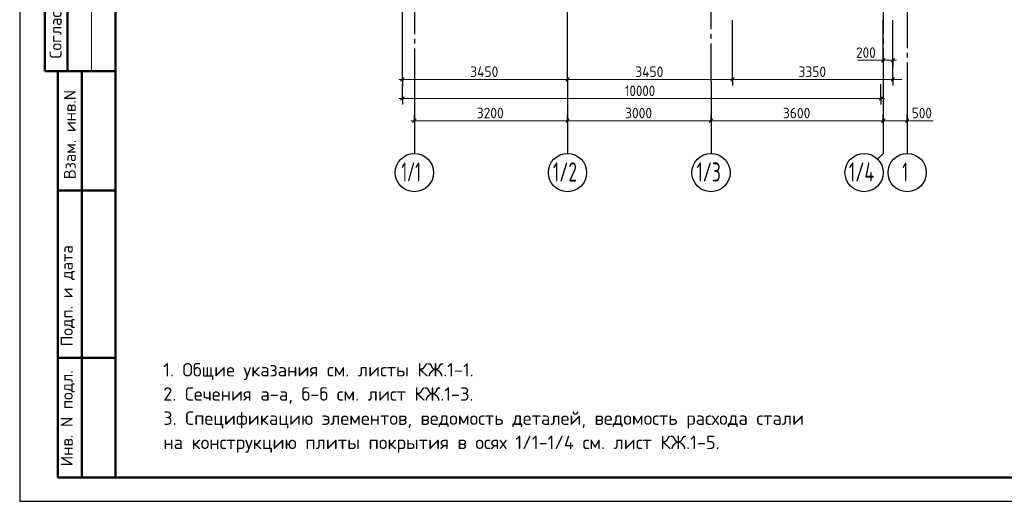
# Model space of a CAD drawing. Header units: millimetres. Extents: x 0 to 42000, y 0 to 29700.
# Tile 1 of 10: x 0 to 20580, y 0 to 10075. Entities that reach past the tile are written whole.
import ezdxf

# ---------------------------------------------------------------- set-up
doc = ezdxf.new("R2010")
doc.units = ezdxf.units.MM
doc.linetypes.add('______5', pattern=[1100, 800, -100, 100, -100])
for name, color, linetype, lineweight in [('Standard', 7, 'Continuous', 25), ('Примечания', 7, 'Continuous', 13), ('Размерная линия_ общее', 7, 'Continuous', 13)]:
    doc.layers.add(name, color=color, linetype=linetype, lineweight=lineweight)
doc.layers.add('Оси', color=7, linetype='______5', lineweight=13, true_color=0x656565)
doc.styles.add('ISOCPEUR', font='txt')

msp = doc.modelspace()

# ---------------------------------------------------------------- linework, layer by layer
at = {"layer": 'Standard', "color": 7, "linetype": 'Continuous', "lineweight": 25, "transparency": 33554687}
msp.add_line((2000, 29200), (2000, 1058), dxfattribs=at)
at = {"layer": 'Standard', "color": 7, "linetype": 'Continuous', "lineweight": 50, "transparency": 33554687}
for p, q in [((527, 15500), (527, 9000)), ((527, 15500), (527, 9000)), ((1000, 15500), (1000, 9000)), ((0, 9000), (6, 9000)), ((527, 9000), (2000, 9000)), ((800, 500), (800, 9000)), ((800, 500), (800, 9000)), ((1300, 500), (1300, 9000)), ((800, 6500), (2000, 6500)), ((800, 3000), (2000, 3000)), ((2000, 500), (800, 500))]:
    msp.add_line(p, q, dxfattribs=at)
at = {"layer": 'Standard', "color": 7, "linetype": 'Continuous', "lineweight": 13, "transparency": 33554687}
msp.add_line((1500, 15500), (1500, 9000), dxfattribs=at)
at = {"layer": 'Standard', "color": 7, "linetype": 'Continuous', "lineweight": 25, "transparency": 33554687}
msp.add_lwpolyline([(0, 0), (42000, 0), (42000, 29700), (0, 29700), (0, 0)], close=True, dxfattribs=at)
at = {"layer": 'Standard', "color": 7, "linetype": 'Continuous', "lineweight": 50, "transparency": 33554687}
msp.add_lwpolyline([(2000, 29200), (41500, 29200), (41500, 500), (2000, 500), (2000, 29200)], close=True, dxfattribs=at)
at = {"layer": 'Standard', "color": 7, "linetype": 'Continuous', "lineweight": 13, "transparency": 33554687}
msp.add_lwpolyline([(23000, 29200), (2000, 29200), (2000, 500), (23000, 500), (23000, 29200)], dxfattribs=at)
at = {"layer": 'Оси', "color": 8, "linetype": '______5', "lineweight": -3, "transparency": 33554687}
for p, q in [((8250, 24873), (8250, 8776)), ((18050, 24873), (18050, 8776)), ((18550, 24582), (18550, 8776)), ((14450, 8776), (14450, 21156))]:
    msp.add_line(p, q, dxfattribs=at)
at = {"layer": 'Оси', "color": 7, "linetype": 'Continuous', "lineweight": 25, "transparency": 33554687}
for p, q in [((8250, 8776), (8250, 7276)), ((11450, 8776), (11450, 7276)), ((14450, 8776), (14450, 7276)), ((18550, 8776), (18550, 7276))]:
    msp.add_line(p, q, dxfattribs=at)
msp.add_lwpolyline([(18050, 8776), (18050, 7276), (17933, 7159)], dxfattribs=at)
for centre in [(8250, 6876), (11450, 6876), (14450, 6876), (17650, 6876), (18550, 6876)]:
    msp.add_circle(centre, 400, dxfattribs=at)
at = {"layer": 'Примечания', "color": 7, "linetype": 'Continuous', "lineweight": 13, "transparency": 33554687}
for p, q in [((17510, 9226), (18050, 9226)), ((18050, 8826), (18440, 8826)), ((18550, 7962), (19090, 7962))]:
    msp.add_line(p, q, dxfattribs=at)
at = {"layer": 'Размерная линия_ общее', "color": 253, "linetype": 'Continuous', "lineweight": -3, "true_color": 0xa0a0a0, "transparency": 33554687}
for p, q in [((8000, 8826), (8000, 15662)), ((18050, 9226), (18050, 10062)), ((18250, 8826), (18250, 10062)), ((18250, 9226), (18250, 10062)), ((18050, 9226), (18050, 9351)), ((18250, 9226), (18250, 9351)), ((18050, 9226), (18050, 9101)), ((18250, 9226), (18250, 9101)), ((8000, 8826), (8000, 8951)), ((11450, 8826), (11450, 8951)), ((14900, 8826), (14900, 8951)), ((18250, 8826), (18250, 8951)), ((8000, 8826), (8000, 8701)), ((8000, 8426), (8000, 8726)), ((11450, 8826), (11450, 8701)), ((14900, 8826), (14900, 8701)), ((18000, 8426), (18000, 8726)), ((18250, 8826), (18250, 8701)), ((8000, 8426), (8000, 8551)), ((18000, 8426), (18000, 8551)), ((8000, 8426), (8000, 8301)), ((18000, 8426), (18000, 8301)), ((8250, 7962), (8250, 8087)), ((11450, 7962), (11450, 8087)), ((14450, 7962), (14450, 8087)), ((18050, 7962), (18050, 8087)), ((18550, 7962), (18550, 8087)), ((8250, 7962), (8250, 7837)), ((8250, 7962), (8250, 7476)), ((11450, 7962), (11450, 7837)), ((11450, 7962), (11450, 7476)), ((14450, 7962), (14450, 7837)), ((14450, 7962), (14450, 7476)), ((18050, 7962), (18050, 7837)), ((18050, 7962), (18050, 7476)), ((18550, 7962), (18550, 7837)), ((18550, 7962), (18550, 7476))]:
    msp.add_line(p, q, dxfattribs=at)
at = {"layer": 'Размерная линия_ общее', "color": 7, "linetype": 'Continuous', "lineweight": 25, "transparency": 33554687}
for p, q in [((18087, 9263), (18012, 9188)), ((18287, 9263), (18212, 9188)), ((7962, 8788), (8037, 8863)), ((11412, 8788), (11487, 8863)), ((14862, 8788), (14937, 8863)), ((18212, 8788), (18287, 8863)), ((7962, 8388), (8037, 8463)), ((17962, 8388), (18037, 8463)), ((8212, 7925), (8287, 8000)), ((11412, 7925), (11487, 8000)), ((14412, 7925), (14487, 8000)), ((18012, 7925), (18087, 8000)), ((18512, 7925), (18587, 8000))]:
    msp.add_line(p, q, dxfattribs=at)
at = {"layer": 'Размерная линия_ общее', "color": 7, "linetype": 'Continuous', "lineweight": 13, "transparency": 33554687}
for p, q in [((18050, 9226), (17975, 9226)), ((18250, 9226), (18050, 9226)), ((18250, 9226), (18325, 9226)), ((8000, 8826), (7925, 8826)), ((8000, 8826), (11450, 8826)), ((11450, 8826), (14900, 8826)), ((14900, 8826), (18250, 8826)), ((18250, 8826), (18325, 8826)), ((8000, 8426), (7925, 8426)), ((8000, 8426), (18000, 8426)), ((18000, 8426), (18075, 8426)), ((8250, 7962), (8175, 7962)), ((8250, 7962), (11450, 7962)), ((11450, 7962), (14450, 7962)), ((14450, 7962), (18050, 7962)), ((18050, 7962), (18550, 7962)), ((18550, 7962), (18625, 7962))]:
    msp.add_line(p, q, dxfattribs=at)
at = {"layer": 'Размерная линия_ общее', "color": 253, "linetype": 'Continuous', "lineweight": -3, "true_color": 0xa0a0a0, "transparency": 33554687}
for points in [[(11450, 8826), (11450, 8843), (11450, 8843), (11450, 8843), (11450, 8843), (11450, 11931), (11450, 11931), (11450, 12862)], [(14900, 8826), (14900, 8843), (14900, 8843), (14900, 10062)]]:
    msp.add_lwpolyline(points, dxfattribs=at)

# ---------------------------------------------------------------- texts
at = {"layer": 'Standard', "color": 7, "linetype": 'Continuous', "lineweight": 50, "transparency": 33554687, "char_height": 250, "attachment_point": 7, "rotation": 90, "style": 'ISOCPEUR'}
for s, insert, width in [('\\A1;{\\fISOCPEUR|i0|b0;\\H250.000000;\\W1.000000;\\C7;Согласовано}\\P', (875, 9261), 2071.88), ('\\A1;{\\fISOCPEUR|i0|b0;\\H250.000000;\\W1.000000;\\C7;Взам. инв.N}\\P', (1173, 6736), 1909.1), ('\\A1;{\\fISOCPEUR|i0|b0;\\H250.000000;\\W1.000000;\\C7;Подп. и дата}\\P', (1149, 3242), 2197.06), ('\\A1;{\\fISOCPEUR|i0|b0;\\H250.000000;\\W1.000000;\\C7;Инв. N подл.}\\P', (1149, 734), 2021.79)]:
    msp.add_mtext(s, dxfattribs=dict(at, insert=insert, width=width))
at = {"layer": 'Standard', "color": 7, "linetype": 'Continuous', "lineweight": 13, "transparency": 33554687, "insert": (3000, 2891), "char_height": 280, "width": 13668.9, "attachment_point": 1, "line_spacing_factor": 1.084337}
msp.add_mtext('\\A1;{\\fISOCPEUR|i0|b0;\\H279.999995;\\W1.000000;\\C7;1. Общие указания см. листы КЖ.1-1.}\\P{\\fISOCPEUR|i0|b0;\\H279.999995;\\W1.000000;\\C7;2. Сечения а-а, б-б см. лист КЖ.1-3.}\\P{\\fISOCPEUR|i0|b0;\\H279.999995;\\W1.000000;\\C7;3. Спецификацию элементов, ведомость деталей, ведомость расхода стали}\\P{\\fISOCPEUR|i0|b0;\\H279.999995;\\W1.000000;\\C7;на конструкцию плиты покрытия в осях 1/1-1/4 см. лист КЖ.1-5.}\\P', dxfattribs=at)
at = {"layer": 'Оси', "color": 7, "linetype": 'Continuous', "lineweight": 35, "transparency": 33554687, "char_height": 400, "attachment_point": 7, "style": 'ISOCPEUR'}
for s, insert, width in [('\\W0.59;1/1', (7978, 6689), 662.04), ('\\W0.66;1/2', (11146, 6689), 739.74), ('\\W0.66;1/3', (14146, 6689), 739.75), ('\\W0.67;1/4', (17330, 6689), 772.97), ('\\W0.56;1', (18450, 6689), 311.11)]:
    msp.add_mtext(s, dxfattribs=dict(at, insert=insert, width=width))
at = {"layer": 'Размерная линия_ общее', "color": 7, "linetype": 'Continuous', "lineweight": 25, "transparency": 33554687, "char_height": 220, "attachment_point": 7, "style": 'ISOCPEUR'}
for s, insert, width in [('\\W0.91;200', (17482, 9276), 561.99), ('\\W0.93;3450', (9417, 8876), 740.39), ('\\W0.93;3450', (12867, 8876), 740.37), ('\\W0.93;3350', (16278, 8876), 718.09), ('\\W0.89;10000', (12648, 8476), 823.56), ('\\W0.93;3200', (9553, 8012), 718.1), ('\\W0.93;3000', (12653, 8012), 718.11), ('\\W0.93;3600', (15953, 8012), 718.11), ('\\W0.91;500', (18647, 8012), 561.98)]:
    msp.add_mtext(s, dxfattribs=dict(at, insert=insert, width=width))

doc.saveas('drawing.dxf')
